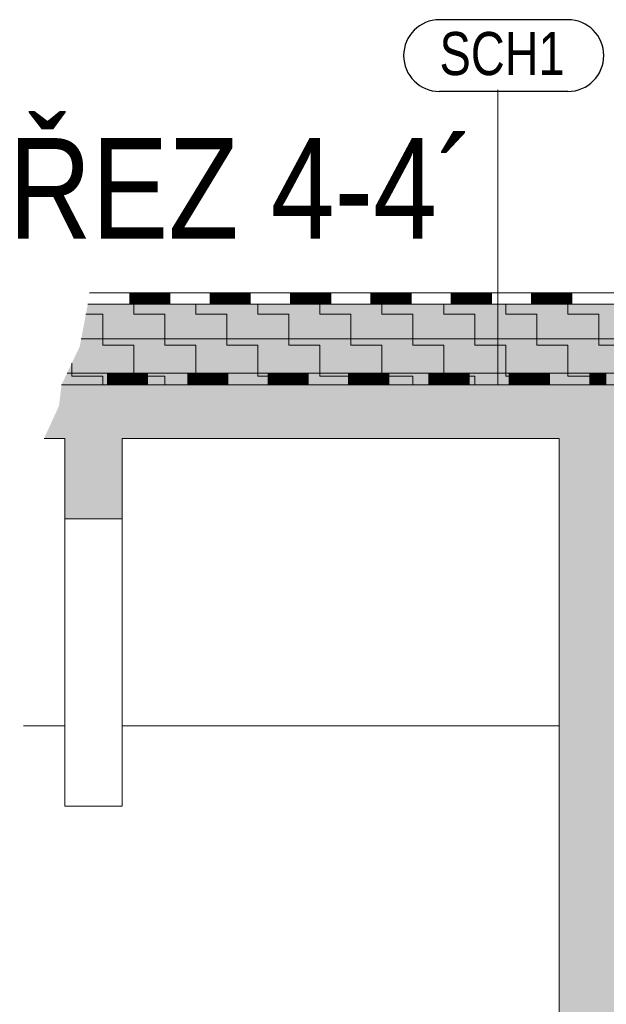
# Model space of a CAD drawing. Header units: millimetres. Extents: x 29003 to 60673, y -60985 to 17010.
# Tile 113 of 128: x 35026 to 37070, y 13581 to 17010. Entities that reach past the tile are written whole.
import ezdxf

# ---------------------------------------------------------------- set-up
doc = ezdxf.new("R2010")
doc.units = ezdxf.units.MM
for name, color, linetype, lineweight in [('XR$1$ŘEZY_1', 7, 'Continuous', 25), ('XR$2$ŘEZY - KOTY_ TEXTY_1', 7, 'Continuous', 25), ('XR$3$ŘEZY - FILING_1', 7, 'Continuous', 25)]:
    doc.layers.add(name, color=color, linetype=linetype, lineweight=lineweight)
doc.styles.add('ARIAL', font='ARIAL.TTF')
pattern_1 = [(0, (216, 216), (108, 108), [108, -108]), (90, (216, 216), (-108, 108), [108, -108])]

# ---------------------------------------------------------------- blocks, each defined once
blk = doc.blocks.new('VZOROVÁ ČÁRA_87')
at = {"layer": 'XR$1$ŘEZY_1', "color": 7, "linetype": 'Continuous', "lineweight": 13}
for p, q in [((35331.8, 15778.8), (35331.8, 15738.8)), ((35331.8, 15778.8), (35471.8, 15778.8)), ((35331.8, 15778.8), (35471.8, 15778.8)), ((35331.8, 15778.8), (35471.8, 15778.8)), ((35331.8, 15778.8), (35471.8, 15778.8)), ((35331.8, 15778.8), (35471.8, 15778.8)), ((35334.6, 15778.8), (35334.6, 15738.8)), ((35337.4, 15778.8), (35337.4, 15738.8)), ((35340.2, 15778.8), (35340.2, 15738.8)), ((35343, 15778.8), (35343, 15738.8)), ((35345.8, 15778.8), (35345.8, 15738.8)), ((35348.6, 15778.8), (35348.6, 15738.8)), ((35351.4, 15778.8), (35351.4, 15738.8)), ((35354.2, 15778.8), (35354.2, 15738.8)), ((35357, 15778.8), (35357, 15738.8)), ((35359.8, 15778.8), (35359.8, 15738.8)), ((35362.6, 15778.8), (35362.6, 15738.8)), ((35365.4, 15778.8), (35365.4, 15738.8)), ((35368.2, 15778.8), (35368.2, 15738.8)), ((35371, 15778.8), (35371, 15738.8)), ((35373.8, 15778.8), (35373.8, 15738.8)), ((35376.6, 15778.8), (35376.6, 15738.8)), ((35379.4, 15778.8), (35379.4, 15738.8)), ((35382.2, 15778.8), (35382.2, 15738.8)), ((35385, 15778.8), (35385, 15738.8)), ((35387.8, 15778.8), (35387.8, 15738.8)), ((35390.6, 15778.8), (35390.6, 15738.8)), ((35393.4, 15778.8), (35393.4, 15738.8)), ((35396.2, 15778.8), (35396.2, 15738.8)), ((35399, 15778.8), (35399, 15738.8)), ((35401.8, 15778.8), (35401.8, 15738.8)), ((35404.6, 15778.8), (35404.6, 15738.8)), ((35407.4, 15778.8), (35407.4, 15738.8)), ((35410.2, 15778.8), (35410.2, 15738.8)), ((35413, 15778.8), (35413, 15738.8)), ((35415.8, 15778.8), (35415.8, 15738.8)), ((35418.6, 15778.8), (35418.6, 15738.8)), ((35421.4, 15778.8), (35421.4, 15738.8)), ((35424.2, 15778.8), (35424.2, 15738.8)), ((35427, 15778.8), (35427, 15738.8)), ((35429.8, 15778.8), (35429.8, 15738.8)), ((35432.6, 15778.8), (35432.6, 15738.8)), ((35435.4, 15778.8), (35435.4, 15738.8)), ((35438.2, 15778.8), (35438.2, 15738.8)), ((35441, 15778.8), (35441, 15738.8)), ((35443.8, 15778.8), (35443.8, 15738.8)), ((35446.6, 15778.8), (35446.6, 15738.8)), ((35449.4, 15778.8), (35449.4, 15738.8)), ((35452.2, 15778.8), (35452.2, 15738.8)), ((35455, 15778.8), (35455, 15738.8)), ((35457.8, 15778.8), (35457.8, 15738.8)), ((35460.6, 15778.8), (35460.6, 15738.8)), ((35463.4, 15778.8), (35463.4, 15738.8)), ((35466.2, 15778.8), (35466.2, 15738.8)), ((35469, 15778.8), (35469, 15738.8)), ((35471.8, 15778.8), (35471.8, 15738.8)), ((35611.8, 15778.8), (35611.8, 15738.8)), ((35611.8, 15778.8), (35751.8, 15778.8)), ((35611.8, 15778.8), (35751.8, 15778.8)), ((35611.8, 15778.8), (35751.8, 15778.8)), ((35611.8, 15778.8), (35751.8, 15778.8)), ((35611.8, 15778.8), (35751.8, 15778.8)), ((35614.6, 15778.8), (35614.6, 15738.8)), ((35617.4, 15778.8), (35617.4, 15738.8)), ((35620.2, 15778.8), (35620.2, 15738.8)), ((35623, 15778.8), (35623, 15738.8)), ((35625.8, 15778.8), (35625.8, 15738.8)), ((35628.6, 15778.8), (35628.6, 15738.8)), ((35631.4, 15778.8), (35631.4, 15738.8)), ((35634.2, 15778.8), (35634.2, 15738.8)), ((35637, 15778.8), (35637, 15738.8)), ((35639.8, 15778.8), (35639.8, 15738.8)), ((35642.6, 15778.8), (35642.6, 15738.8)), ((35645.4, 15778.8), (35645.4, 15738.8)), ((35648.2, 15778.8), (35648.2, 15738.8)), ((35651, 15778.8), (35651, 15738.8)), ((35653.8, 15778.8), (35653.8, 15738.8)), ((35656.6, 15778.8), (35656.6, 15738.8)), ((35659.4, 15778.8), (35659.4, 15738.8)), ((35662.2, 15778.8), (35662.2, 15738.8)), ((35665, 15778.8), (35665, 15738.8)), ((35667.8, 15778.8), (35667.8, 15738.8)), ((35670.6, 15778.8), (35670.6, 15738.8)), ((35673.4, 15778.8), (35673.4, 15738.8)), ((35676.2, 15778.8), (35676.2, 15738.8)), ((35679, 15778.8), (35679, 15738.8)), ((35681.8, 15778.8), (35681.8, 15738.8)), ((35684.6, 15778.8), (35684.6, 15738.8)), ((35687.4, 15778.8), (35687.4, 15738.8)), ((35690.2, 15778.8), (35690.2, 15738.8)), ((35693, 15778.8), (35693, 15738.8)), ((35695.8, 15778.8), (35695.8, 15738.8)), ((35698.6, 15778.8), (35698.6, 15738.8)), ((35701.4, 15778.8), (35701.4, 15738.8)), ((35704.2, 15778.8), (35704.2, 15738.8)), ((35707, 15778.8), (35707, 15738.8)), ((35709.8, 15778.8), (35709.8, 15738.8)), ((35712.6, 15778.8), (35712.6, 15738.8)), ((35715.4, 15778.8), (35715.4, 15738.8)), ((35718.2, 15778.8), (35718.2, 15738.8)), ((35721, 15778.8), (35721, 15738.8)), ((35723.8, 15778.8), (35723.8, 15738.8)), ((35726.6, 15778.8), (35726.6, 15738.8)), ((35729.4, 15778.8), (35729.4, 15738.8)), ((35732.2, 15778.8), (35732.2, 15738.8)), ((35735, 15778.8), (35735, 15738.8)), ((35737.8, 15778.8), (35737.8, 15738.8)), ((35740.6, 15778.8), (35740.6, 15738.8)), ((35743.4, 15778.8), (35743.4, 15738.8)), ((35746.2, 15778.8), (35746.2, 15738.8)), ((35749, 15778.8), (35749, 15738.8)), ((35751.8, 15778.8), (35751.8, 15738.8)), ((35891.8, 15778.8), (35891.8, 15738.8)), ((35891.8, 15778.8), (36031.8, 15778.8)), ((35891.8, 15778.8), (36031.8, 15778.8)), ((35891.8, 15778.8), (36031.8, 15778.8)), ((35891.8, 15778.8), (36031.8, 15778.8)), ((35891.8, 15778.8), (36031.8, 15778.8)), ((35894.6, 15778.8), (35894.6, 15738.8)), ((35897.4, 15778.8), (35897.4, 15738.8)), ((35900.2, 15778.8), (35900.2, 15738.8)), ((35903, 15778.8), (35903, 15738.8)), ((35905.8, 15778.8), (35905.8, 15738.8)), ((35908.6, 15778.8), (35908.6, 15738.8)), ((35911.4, 15778.8), (35911.4, 15738.8)), ((35914.2, 15778.8), (35914.2, 15738.8)), ((35917, 15778.8), (35917, 15738.8)), ((35919.8, 15778.8), (35919.8, 15738.8)), ((35922.6, 15778.8), (35922.6, 15738.8)), ((35925.4, 15778.8), (35925.4, 15738.8)), ((35928.2, 15778.8), (35928.2, 15738.8)), ((35931, 15778.8), (35931, 15738.8)), ((35933.8, 15778.8), (35933.8, 15738.8)), ((35936.6, 15778.8), (35936.6, 15738.8)), ((35939.4, 15778.8), (35939.4, 15738.8)), ((35942.2, 15778.8), (35942.2, 15738.8)), ((35945, 15778.8), (35945, 15738.8)), ((35947.8, 15778.8), (35947.8, 15738.8)), ((35950.6, 15778.8), (35950.6, 15738.8)), ((35953.4, 15778.8), (35953.4, 15738.8)), ((35956.2, 15778.8), (35956.2, 15738.8)), ((35959, 15778.8), (35959, 15738.8)), ((35961.8, 15778.8), (35961.8, 15738.8)), ((35964.6, 15778.8), (35964.6, 15738.8)), ((35967.4, 15778.8), (35967.4, 15738.8)), ((35970.2, 15778.8), (35970.2, 15738.8)), ((35973, 15778.8), (35973, 15738.8)), ((35975.8, 15778.8), (35975.8, 15738.8)), ((35978.6, 15778.8), (35978.6, 15738.8)), ((35981.4, 15778.8), (35981.4, 15738.8)), ((35984.2, 15778.8), (35984.2, 15738.8)), ((35987, 15778.8), (35987, 15738.8)), ((35989.8, 15778.8), (35989.8, 15738.8)), ((35992.6, 15778.8), (35992.6, 15738.8)), ((35995.4, 15778.8), (35995.4, 15738.8)), ((35998.2, 15778.8), (35998.2, 15738.8)), ((36001, 15778.8), (36001, 15738.8)), ((36003.8, 15778.8), (36003.8, 15738.8)), ((36006.6, 15778.8), (36006.6, 15738.8)), ((36009.4, 15778.8), (36009.4, 15738.8)), ((36012.2, 15778.8), (36012.2, 15738.8)), ((36015, 15778.8), (36015, 15738.8)), ((36017.8, 15778.8), (36017.8, 15738.8)), ((36020.6, 15778.8), (36020.6, 15738.8)), ((36023.4, 15778.8), (36023.4, 15738.8)), ((36026.2, 15778.8), (36026.2, 15738.8)), ((36029, 15778.8), (36029, 15738.8)), ((36031.8, 15778.8), (36031.8, 15738.8)), ((36171.8, 15778.8), (36171.8, 15738.8)), ((36171.8, 15778.8), (36311.8, 15778.8)), ((36171.8, 15778.8), (36311.8, 15778.8)), ((36171.8, 15778.8), (36311.8, 15778.8)), ((36171.8, 15778.8), (36311.8, 15778.8)), ((36171.8, 15778.8), (36311.8, 15778.8)), ((36174.6, 15778.8), (36174.6, 15738.8)), ((36177.4, 15778.8), (36177.4, 15738.8)), ((36180.2, 15778.8), (36180.2, 15738.8)), ((36183, 15778.8), (36183, 15738.8)), ((36185.8, 15778.8), (36185.8, 15738.8)), ((36188.6, 15778.8), (36188.6, 15738.8)), ((36191.4, 15778.8), (36191.4, 15738.8)), ((36194.2, 15778.8), (36194.2, 15738.8)), ((36197, 15778.8), (36197, 15738.8)), ((36199.8, 15778.8), (36199.8, 15738.8)), ((36202.6, 15778.8), (36202.6, 15738.8)), ((36205.4, 15778.8), (36205.4, 15738.8)), ((36208.2, 15778.8), (36208.2, 15738.8)), ((36211, 15778.8), (36211, 15738.8)), ((36213.8, 15778.8), (36213.8, 15738.8)), ((36216.6, 15778.8), (36216.6, 15738.8)), ((36219.4, 15778.8), (36219.4, 15738.8)), ((36222.2, 15778.8), (36222.2, 15738.8)), ((36225, 15778.8), (36225, 15738.8)), ((36227.8, 15778.8), (36227.8, 15738.8)), ((36230.6, 15778.8), (36230.6, 15738.8)), ((36233.4, 15778.8), (36233.4, 15738.8)), ((36236.2, 15778.8), (36236.2, 15738.8)), ((36239, 15778.8), (36239, 15738.8)), ((36241.8, 15778.8), (36241.8, 15738.8)), ((36244.6, 15778.8), (36244.6, 15738.8)), ((36247.4, 15778.8), (36247.4, 15738.8)), ((36250.2, 15778.8), (36250.2, 15738.8)), ((36253, 15778.8), (36253, 15738.8)), ((36255.8, 15778.8), (36255.8, 15738.8)), ((36258.6, 15778.8), (36258.6, 15738.8)), ((36261.4, 15778.8), (36261.4, 15738.8)), ((36264.2, 15778.8), (36264.2, 15738.8)), ((36267, 15778.8), (36267, 15738.8)), ((36269.8, 15778.8), (36269.8, 15738.8)), ((36272.6, 15778.8), (36272.6, 15738.8)), ((36275.4, 15778.8), (36275.4, 15738.8)), ((36278.2, 15778.8), (36278.2, 15738.8)), ((36281, 15778.8), (36281, 15738.8)), ((36283.8, 15778.8), (36283.8, 15738.8)), ((36286.6, 15778.8), (36286.6, 15738.8)), ((36289.4, 15778.8), (36289.4, 15738.8)), ((36292.2, 15778.8), (36292.2, 15738.8)), ((36295, 15778.8), (36295, 15738.8)), ((36297.8, 15778.8), (36297.8, 15738.8)), ((36300.6, 15778.8), (36300.6, 15738.8)), ((36303.4, 15778.8), (36303.4, 15738.8)), ((36306.2, 15778.8), (36306.2, 15738.8)), ((36309, 15778.8), (36309, 15738.8)), ((36311.8, 15778.8), (36311.8, 15738.8)), ((36451.8, 15778.8), (36451.8, 15738.8)), ((36451.8, 15778.8), (36591.8, 15778.8)), ((36451.8, 15778.8), (36591.8, 15778.8)), ((36451.8, 15778.8), (36591.8, 15778.8)), ((36451.8, 15778.8), (36591.8, 15778.8)), ((36451.8, 15778.8), (36591.8, 15778.8)), ((36454.6, 15778.8), (36454.6, 15738.8)), ((36457.4, 15778.8), (36457.4, 15738.8)), ((36460.2, 15778.8), (36460.2, 15738.8)), ((36463, 15778.8), (36463, 15738.8)), ((36465.8, 15778.8), (36465.8, 15738.8)), ((36468.6, 15778.8), (36468.6, 15738.8)), ((36471.4, 15778.8), (36471.4, 15738.8)), ((36474.2, 15778.8), (36474.2, 15738.8)), ((36477, 15778.8), (36477, 15738.8)), ((36479.8, 15778.8), (36479.8, 15738.8)), ((36482.6, 15778.8), (36482.6, 15738.8)), ((36485.4, 15778.8), (36485.4, 15738.8)), ((36488.2, 15778.8), (36488.2, 15738.8)), ((36491, 15778.8), (36491, 15738.8)), ((36493.8, 15778.8), (36493.8, 15738.8)), ((36496.6, 15778.8), (36496.6, 15738.8)), ((36499.4, 15778.8), (36499.4, 15738.8)), ((36502.2, 15778.8), (36502.2, 15738.8)), ((36505, 15778.8), (36505, 15738.8)), ((36507.8, 15778.8), (36507.8, 15738.8)), ((36510.6, 15778.8), (36510.6, 15738.8)), ((36513.4, 15778.8), (36513.4, 15738.8)), ((36516.2, 15778.8), (36516.2, 15738.8)), ((36519, 15778.8), (36519, 15738.8)), ((36521.8, 15778.8), (36521.8, 15738.8)), ((36524.6, 15778.8), (36524.6, 15738.8)), ((36527.4, 15778.8), (36527.4, 15738.8)), ((36530.2, 15778.8), (36530.2, 15738.8)), ((36533, 15778.8), (36533, 15738.8)), ((36535.8, 15778.8), (36535.8, 15738.8)), ((36538.6, 15778.8), (36538.6, 15738.8)), ((36541.4, 15778.8), (36541.4, 15738.8)), ((36544.2, 15778.8), (36544.2, 15738.8)), ((36547, 15778.8), (36547, 15738.8)), ((36549.8, 15778.8), (36549.8, 15738.8)), ((36552.6, 15778.8), (36552.6, 15738.8)), ((36555.4, 15778.8), (36555.4, 15738.8)), ((36558.2, 15778.8), (36558.2, 15738.8)), ((36561, 15778.8), (36561, 15738.8)), ((36563.8, 15778.8), (36563.8, 15738.8)), ((36566.6, 15778.8), (36566.6, 15738.8)), ((36569.4, 15778.8), (36569.4, 15738.8)), ((36572.2, 15778.8), (36572.2, 15738.8)), ((36575, 15778.8), (36575, 15738.8)), ((36577.8, 15778.8), (36577.8, 15738.8)), ((36580.6, 15778.8), (36580.6, 15738.8)), ((36583.4, 15778.8), (36583.4, 15738.8)), ((36586.2, 15778.8), (36586.2, 15738.8)), ((36589, 15778.8), (36589, 15738.8)), ((36591.8, 15778.8), (36591.8, 15738.8)), ((36731.8, 15778.8), (36731.8, 15738.8)), ((36731.8, 15778.8), (36871.8, 15778.8)), ((36731.8, 15778.8), (36871.8, 15778.8)), ((36731.8, 15778.8), (36871.8, 15778.8)), ((36731.8, 15778.8), (36871.8, 15778.8)), ((36731.8, 15778.8), (36871.8, 15778.8)), ((36734.6, 15778.8), (36734.6, 15738.8)), ((36737.4, 15778.8), (36737.4, 15738.8)), ((36740.2, 15778.8), (36740.2, 15738.8)), ((36743, 15778.8), (36743, 15738.8)), ((36745.8, 15778.8), (36745.8, 15738.8)), ((36748.6, 15778.8), (36748.6, 15738.8)), ((36751.4, 15778.8), (36751.4, 15738.8)), ((36754.2, 15778.8), (36754.2, 15738.8)), ((36757, 15778.8), (36757, 15738.8)), ((36759.8, 15778.8), (36759.8, 15738.8)), ((36762.6, 15778.8), (36762.6, 15738.8)), ((36765.4, 15778.8), (36765.4, 15738.8)), ((36768.2, 15778.8), (36768.2, 15738.8)), ((36771, 15778.8), (36771, 15738.8)), ((36773.8, 15778.8), (36773.8, 15738.8)), ((36776.6, 15778.8), (36776.6, 15738.8)), ((36779.4, 15778.8), (36779.4, 15738.8)), ((36782.2, 15778.8), (36782.2, 15738.8)), ((36785, 15778.8), (36785, 15738.8)), ((36787.8, 15778.8), (36787.8, 15738.8)), ((36790.6, 15778.8), (36790.6, 15738.8)), ((36793.4, 15778.8), (36793.4, 15738.8)), ((36796.2, 15778.8), (36796.2, 15738.8)), ((36799, 15778.8), (36799, 15738.8)), ((36801.8, 15778.8), (36801.8, 15738.8)), ((36804.6, 15778.8), (36804.6, 15738.8)), ((36807.4, 15778.8), (36807.4, 15738.8)), ((36810.2, 15778.8), (36810.2, 15738.8)), ((36813, 15778.8), (36813, 15738.8)), ((36815.8, 15778.8), (36815.8, 15738.8)), ((36818.6, 15778.8), (36818.6, 15738.8)), ((36821.4, 15778.8), (36821.4, 15738.8)), ((36824.2, 15778.8), (36824.2, 15738.8)), ((36827, 15778.8), (36827, 15738.8)), ((36829.8, 15778.8), (36829.8, 15738.8)), ((36832.6, 15778.8), (36832.6, 15738.8)), ((36835.4, 15778.8), (36835.4, 15738.8)), ((36838.2, 15778.8), (36838.2, 15738.8)), ((36841, 15778.8), (36841, 15738.8)), ((36843.8, 15778.8), (36843.8, 15738.8)), ((36846.6, 15778.8), (36846.6, 15738.8)), ((36849.4, 15778.8), (36849.4, 15738.8)), ((36852.2, 15778.8), (36852.2, 15738.8)), ((36855, 15778.8), (36855, 15738.8)), ((36857.8, 15778.8), (36857.8, 15738.8)), ((36860.6, 15778.8), (36860.6, 15738.8)), ((36863.4, 15778.8), (36863.4, 15738.8)), ((36866.2, 15778.8), (36866.2, 15738.8)), ((36869, 15778.8), (36869, 15738.8)), ((36871.8, 15778.8), (36871.8, 15738.8)), ((37011.8, 15778.8), (37011.8, 15738.8)), ((37011.8, 15778.8), (37151.8, 15778.8)), ((37011.8, 15778.8), (37151.8, 15778.8)), ((37011.8, 15778.8), (37151.8, 15778.8)), ((37011.8, 15778.8), (37151.8, 15778.8)), ((37011.8, 15778.8), (37151.8, 15778.8)), ((37014.6, 15778.8), (37014.6, 15738.8)), ((37017.4, 15778.8), (37017.4, 15738.8)), ((37020.2, 15778.8), (37020.2, 15738.8)), ((37023, 15778.8), (37023, 15738.8)), ((37025.8, 15778.8), (37025.8, 15738.8)), ((37028.6, 15778.8), (37028.6, 15738.8)), ((37031.4, 15778.8), (37031.4, 15738.8)), ((37034.2, 15778.8), (37034.2, 15738.8)), ((37037, 15778.8), (37037, 15738.8)), ((37039.8, 15778.8), (37039.8, 15738.8)), ((37042.6, 15778.8), (37042.6, 15738.8)), ((37045.4, 15778.8), (37045.4, 15738.8)), ((37048.2, 15778.8), (37048.2, 15738.8)), ((37051, 15778.8), (37051, 15738.8)), ((37053.8, 15778.8), (37053.8, 15738.8)), ((37056.6, 15778.8), (37056.6, 15738.8)), ((37059.4, 15778.8), (37059.4, 15738.8)), ((37062.2, 15778.8), (37062.2, 15738.8)), ((37065, 15778.8), (37065, 15738.8)), ((37067.8, 15778.8), (37067.8, 15738.8)), ((35191.8, 15738.8), (35331.8, 15738.8)), ((35331.8, 15738.8), (35471.8, 15738.8)), ((35471.8, 15738.8), (35611.8, 15738.8)), ((35611.8, 15738.8), (35751.8, 15738.8)), ((35751.8, 15738.8), (35891.8, 15738.8)), ((35891.8, 15738.8), (36031.8, 15738.8)), ((36031.8, 15738.8), (36171.8, 15738.8)), ((36171.8, 15738.8), (36311.8, 15738.8)), ((36311.8, 15738.8), (36451.8, 15738.8)), ((36451.8, 15738.8), (36591.8, 15738.8)), ((36591.8, 15738.8), (36731.8, 15738.8)), ((36731.8, 15738.8), (36871.8, 15738.8)), ((36871.8, 15738.8), (37011.8, 15738.8)), ((37011.8, 15738.8), (37151.8, 15738.8))]:
    blk.add_line(p, q, dxfattribs=at)
for points in [[(35191.8, 15778.8), (35331.8, 15778.8), (35471.8, 15778.8)], [(35191.8, 15778.8), (35331.8, 15778.8), (35471.8, 15778.8)], [(35471.8, 15778.8), (35611.8, 15778.8), (35751.8, 15778.8)], [(35471.8, 15778.8), (35611.8, 15778.8), (35751.8, 15778.8)], [(35751.8, 15778.8), (35891.8, 15778.8), (36031.8, 15778.8)], [(35751.8, 15778.8), (35891.8, 15778.8), (36031.8, 15778.8)], [(36031.8, 15778.8), (36171.8, 15778.8), (36311.8, 15778.8)], [(36031.8, 15778.8), (36171.8, 15778.8), (36311.8, 15778.8)], [(36311.8, 15778.8), (36451.8, 15778.8), (36591.8, 15778.8)], [(36311.8, 15778.8), (36451.8, 15778.8), (36591.8, 15778.8)], [(36591.8, 15778.8), (36731.8, 15778.8), (36871.8, 15778.8)], [(36591.8, 15778.8), (36731.8, 15778.8), (36871.8, 15778.8)], [(36871.8, 15778.8), (37011.8, 15778.8), (37151.8, 15778.8)], [(36871.8, 15778.8), (37011.8, 15778.8), (37151.8, 15778.8)]]:
    blk.add_lwpolyline(points, dxfattribs=at)
blk = doc.blocks.new('VZOROVÁ ČÁRA_88')
at = {"layer": 'XR$1$ŘEZY_1', "color": 7, "linetype": 'Continuous', "lineweight": 13}
for p, q in [((35409.6, 16058.8), (35409.6, 16018.8)), ((35409.6, 16058.8), (35549.6, 16058.8)), ((35409.6, 16058.8), (35549.6, 16058.8)), ((35409.6, 16058.8), (35549.6, 16058.8)), ((35409.6, 16058.8), (35549.6, 16058.8)), ((35409.6, 16058.8), (35549.6, 16058.8)), ((35412.4, 16058.8), (35412.4, 16018.8)), ((35415.2, 16058.8), (35415.2, 16018.8)), ((35418, 16058.8), (35418, 16018.8)), ((35420.8, 16058.8), (35420.8, 16018.8)), ((35423.6, 16058.8), (35423.6, 16018.8)), ((35426.4, 16058.8), (35426.4, 16018.8)), ((35429.2, 16058.8), (35429.2, 16018.8)), ((35432, 16058.8), (35432, 16018.8)), ((35434.8, 16058.8), (35434.8, 16018.8)), ((35437.6, 16058.8), (35437.6, 16018.8)), ((35440.4, 16058.8), (35440.4, 16018.8)), ((35443.2, 16058.8), (35443.2, 16018.8)), ((35446, 16058.8), (35446, 16018.8)), ((35448.8, 16058.8), (35448.8, 16018.8)), ((35451.6, 16058.8), (35451.6, 16018.8)), ((35454.4, 16058.8), (35454.4, 16018.8)), ((35457.2, 16058.8), (35457.2, 16018.8)), ((35460, 16058.8), (35460, 16018.8)), ((35462.8, 16058.8), (35462.8, 16018.8)), ((35465.6, 16058.8), (35465.6, 16018.8)), ((35468.4, 16058.8), (35468.4, 16018.8)), ((35471.2, 16058.8), (35471.2, 16018.8)), ((35474, 16058.8), (35474, 16018.8)), ((35476.8, 16058.8), (35476.8, 16018.8)), ((35479.6, 16058.8), (35479.6, 16018.8)), ((35482.4, 16058.8), (35482.4, 16018.8)), ((35485.2, 16058.8), (35485.2, 16018.8)), ((35488, 16058.8), (35488, 16018.8)), ((35490.8, 16058.8), (35490.8, 16018.8)), ((35493.6, 16058.8), (35493.6, 16018.8)), ((35496.4, 16058.8), (35496.4, 16018.8)), ((35499.2, 16058.8), (35499.2, 16018.8)), ((35502, 16058.8), (35502, 16018.8)), ((35504.8, 16058.8), (35504.8, 16018.8)), ((35507.6, 16058.8), (35507.6, 16018.8)), ((35510.4, 16058.8), (35510.4, 16018.8)), ((35513.2, 16058.8), (35513.2, 16018.8)), ((35516, 16058.8), (35516, 16018.8)), ((35518.8, 16058.8), (35518.8, 16018.8)), ((35521.6, 16058.8), (35521.6, 16018.8)), ((35524.4, 16058.8), (35524.4, 16018.8)), ((35527.2, 16058.8), (35527.2, 16018.8)), ((35530, 16058.8), (35530, 16018.8)), ((35532.8, 16058.8), (35532.8, 16018.8)), ((35535.6, 16058.8), (35535.6, 16018.8)), ((35538.4, 16058.8), (35538.4, 16018.8)), ((35541.2, 16058.8), (35541.2, 16018.8)), ((35544, 16058.8), (35544, 16018.8)), ((35546.8, 16058.8), (35546.8, 16018.8)), ((35549.6, 16058.8), (35549.6, 16018.8)), ((35689.6, 16058.8), (35689.6, 16018.8)), ((35689.6, 16058.8), (35829.6, 16058.8)), ((35689.6, 16058.8), (35829.6, 16058.8)), ((35689.6, 16058.8), (35829.6, 16058.8)), ((35689.6, 16058.8), (35829.6, 16058.8)), ((35689.6, 16058.8), (35829.6, 16058.8)), ((35692.4, 16058.8), (35692.4, 16018.8)), ((35695.2, 16058.8), (35695.2, 16018.8)), ((35698, 16058.8), (35698, 16018.8)), ((35700.8, 16058.8), (35700.8, 16018.8)), ((35703.6, 16058.8), (35703.6, 16018.8)), ((35706.4, 16058.8), (35706.4, 16018.8)), ((35709.2, 16058.8), (35709.2, 16018.8)), ((35712, 16058.8), (35712, 16018.8)), ((35714.8, 16058.8), (35714.8, 16018.8)), ((35717.6, 16058.8), (35717.6, 16018.8)), ((35720.4, 16058.8), (35720.4, 16018.8)), ((35723.2, 16058.8), (35723.2, 16018.8)), ((35726, 16058.8), (35726, 16018.8)), ((35728.8, 16058.8), (35728.8, 16018.8)), ((35731.6, 16058.8), (35731.6, 16018.8)), ((35734.4, 16058.8), (35734.4, 16018.8)), ((35737.2, 16058.8), (35737.2, 16018.8)), ((35740, 16058.8), (35740, 16018.8)), ((35742.8, 16058.8), (35742.8, 16018.8)), ((35745.6, 16058.8), (35745.6, 16018.8)), ((35748.4, 16058.8), (35748.4, 16018.8)), ((35751.2, 16058.8), (35751.2, 16018.8)), ((35754, 16058.8), (35754, 16018.8)), ((35756.8, 16058.8), (35756.8, 16018.8)), ((35759.6, 16058.8), (35759.6, 16018.8)), ((35762.4, 16058.8), (35762.4, 16018.8)), ((35765.2, 16058.8), (35765.2, 16018.8)), ((35768, 16058.8), (35768, 16018.8)), ((35770.8, 16058.8), (35770.8, 16018.8)), ((35773.6, 16058.8), (35773.6, 16018.8)), ((35776.4, 16058.8), (35776.4, 16018.8)), ((35779.2, 16058.8), (35779.2, 16018.8)), ((35782, 16058.8), (35782, 16018.8)), ((35784.8, 16058.8), (35784.8, 16018.8)), ((35787.6, 16058.8), (35787.6, 16018.8)), ((35790.4, 16058.8), (35790.4, 16018.8)), ((35793.2, 16058.8), (35793.2, 16018.8)), ((35796, 16058.8), (35796, 16018.8)), ((35798.8, 16058.8), (35798.8, 16018.8)), ((35801.6, 16058.8), (35801.6, 16018.8)), ((35804.4, 16058.8), (35804.4, 16018.8)), ((35807.2, 16058.8), (35807.2, 16018.8)), ((35810, 16058.8), (35810, 16018.8)), ((35812.8, 16058.8), (35812.8, 16018.8)), ((35815.6, 16058.8), (35815.6, 16018.8)), ((35818.4, 16058.8), (35818.4, 16018.8)), ((35821.2, 16058.8), (35821.2, 16018.8)), ((35824, 16058.8), (35824, 16018.8)), ((35826.8, 16058.8), (35826.8, 16018.8)), ((35829.6, 16058.8), (35829.6, 16018.8)), ((35969.6, 16058.8), (35969.6, 16018.8)), ((35969.6, 16058.8), (36109.6, 16058.8)), ((35969.6, 16058.8), (36109.6, 16058.8)), ((35969.6, 16058.8), (36109.6, 16058.8)), ((35969.6, 16058.8), (36109.6, 16058.8)), ((35969.6, 16058.8), (36109.6, 16058.8)), ((35972.4, 16058.8), (35972.4, 16018.8)), ((35975.2, 16058.8), (35975.2, 16018.8)), ((35978, 16058.8), (35978, 16018.8)), ((35980.8, 16058.8), (35980.8, 16018.8)), ((35983.6, 16058.8), (35983.6, 16018.8)), ((35986.4, 16058.8), (35986.4, 16018.8)), ((35989.2, 16058.8), (35989.2, 16018.8)), ((35992, 16058.8), (35992, 16018.8)), ((35994.8, 16058.8), (35994.8, 16018.8)), ((35997.6, 16058.8), (35997.6, 16018.8)), ((36000.4, 16058.8), (36000.4, 16018.8)), ((36003.2, 16058.8), (36003.2, 16018.8)), ((36006, 16058.8), (36006, 16018.8)), ((36008.8, 16058.8), (36008.8, 16018.8)), ((36011.6, 16058.8), (36011.6, 16018.8)), ((36014.4, 16058.8), (36014.4, 16018.8)), ((36017.2, 16058.8), (36017.2, 16018.8)), ((36020, 16058.8), (36020, 16018.8)), ((36022.8, 16058.8), (36022.8, 16018.8)), ((36025.6, 16058.8), (36025.6, 16018.8)), ((36028.4, 16058.8), (36028.4, 16018.8)), ((36031.2, 16058.8), (36031.2, 16018.8)), ((36034, 16058.8), (36034, 16018.8)), ((36036.8, 16058.8), (36036.8, 16018.8)), ((36039.6, 16058.8), (36039.6, 16018.8)), ((36042.4, 16058.8), (36042.4, 16018.8)), ((36045.2, 16058.8), (36045.2, 16018.8)), ((36048, 16058.8), (36048, 16018.8)), ((36050.8, 16058.8), (36050.8, 16018.8)), ((36053.6, 16058.8), (36053.6, 16018.8)), ((36056.4, 16058.8), (36056.4, 16018.8)), ((36059.2, 16058.8), (36059.2, 16018.8)), ((36062, 16058.8), (36062, 16018.8)), ((36064.8, 16058.8), (36064.8, 16018.8)), ((36067.6, 16058.8), (36067.6, 16018.8)), ((36070.4, 16058.8), (36070.4, 16018.8)), ((36073.2, 16058.8), (36073.2, 16018.8)), ((36076, 16058.8), (36076, 16018.8)), ((36078.8, 16058.8), (36078.8, 16018.8)), ((36081.6, 16058.8), (36081.6, 16018.8)), ((36084.4, 16058.8), (36084.4, 16018.8)), ((36087.2, 16058.8), (36087.2, 16018.8)), ((36090, 16058.8), (36090, 16018.8)), ((36092.8, 16058.8), (36092.8, 16018.8)), ((36095.6, 16058.8), (36095.6, 16018.8)), ((36098.4, 16058.8), (36098.4, 16018.8)), ((36101.2, 16058.8), (36101.2, 16018.8)), ((36104, 16058.8), (36104, 16018.8)), ((36106.8, 16058.8), (36106.8, 16018.8)), ((36109.6, 16058.8), (36109.6, 16018.8)), ((36249.6, 16058.8), (36249.6, 16018.8)), ((36249.6, 16058.8), (36389.6, 16058.8)), ((36249.6, 16058.8), (36389.6, 16058.8)), ((36249.6, 16058.8), (36389.6, 16058.8)), ((36249.6, 16058.8), (36389.6, 16058.8)), ((36249.6, 16058.8), (36389.6, 16058.8)), ((36252.4, 16058.8), (36252.4, 16018.8)), ((36255.2, 16058.8), (36255.2, 16018.8)), ((36258, 16058.8), (36258, 16018.8)), ((36260.8, 16058.8), (36260.8, 16018.8)), ((36263.6, 16058.8), (36263.6, 16018.8)), ((36266.4, 16058.8), (36266.4, 16018.8)), ((36269.2, 16058.8), (36269.2, 16018.8)), ((36272, 16058.8), (36272, 16018.8)), ((36274.8, 16058.8), (36274.8, 16018.8)), ((36277.6, 16058.8), (36277.6, 16018.8)), ((36280.4, 16058.8), (36280.4, 16018.8)), ((36283.2, 16058.8), (36283.2, 16018.8)), ((36286, 16058.8), (36286, 16018.8)), ((36288.8, 16058.8), (36288.8, 16018.8)), ((36291.6, 16058.8), (36291.6, 16018.8)), ((36294.4, 16058.8), (36294.4, 16018.8)), ((36297.2, 16058.8), (36297.2, 16018.8)), ((36300, 16058.8), (36300, 16018.8)), ((36302.8, 16058.8), (36302.8, 16018.8)), ((36305.6, 16058.8), (36305.6, 16018.8)), ((36308.4, 16058.8), (36308.4, 16018.8)), ((36311.2, 16058.8), (36311.2, 16018.8)), ((36314, 16058.8), (36314, 16018.8)), ((36316.8, 16058.8), (36316.8, 16018.8)), ((36319.6, 16058.8), (36319.6, 16018.8)), ((36322.4, 16058.8), (36322.4, 16018.8)), ((36325.2, 16058.8), (36325.2, 16018.8)), ((36328, 16058.8), (36328, 16018.8)), ((36330.8, 16058.8), (36330.8, 16018.8)), ((36333.6, 16058.8), (36333.6, 16018.8)), ((36336.4, 16058.8), (36336.4, 16018.8)), ((36339.2, 16058.8), (36339.2, 16018.8)), ((36342, 16058.8), (36342, 16018.8)), ((36344.8, 16058.8), (36344.8, 16018.8)), ((36347.6, 16058.8), (36347.6, 16018.8)), ((36350.4, 16058.8), (36350.4, 16018.8)), ((36353.2, 16058.8), (36353.2, 16018.8)), ((36356, 16058.8), (36356, 16018.8)), ((36358.8, 16058.8), (36358.8, 16018.8)), ((36361.6, 16058.8), (36361.6, 16018.8)), ((36364.4, 16058.8), (36364.4, 16018.8)), ((36367.2, 16058.8), (36367.2, 16018.8)), ((36370, 16058.8), (36370, 16018.8)), ((36372.8, 16058.8), (36372.8, 16018.8)), ((36375.6, 16058.8), (36375.6, 16018.8)), ((36378.4, 16058.8), (36378.4, 16018.8)), ((36381.2, 16058.8), (36381.2, 16018.8)), ((36384, 16058.8), (36384, 16018.8)), ((36386.8, 16058.8), (36386.8, 16018.8)), ((36389.6, 16058.8), (36389.6, 16018.8)), ((36529.6, 16058.8), (36529.6, 16018.8)), ((36529.6, 16058.8), (36669.6, 16058.8)), ((36529.6, 16058.8), (36669.6, 16058.8)), ((36529.6, 16058.8), (36669.6, 16058.8)), ((36529.6, 16058.8), (36669.6, 16058.8)), ((36529.6, 16058.8), (36669.6, 16058.8)), ((36532.4, 16058.8), (36532.4, 16018.8)), ((36535.2, 16058.8), (36535.2, 16018.8)), ((36538, 16058.8), (36538, 16018.8)), ((36540.8, 16058.8), (36540.8, 16018.8)), ((36543.6, 16058.8), (36543.6, 16018.8)), ((36546.4, 16058.8), (36546.4, 16018.8)), ((36549.2, 16058.8), (36549.2, 16018.8)), ((36552, 16058.8), (36552, 16018.8)), ((36554.8, 16058.8), (36554.8, 16018.8)), ((36557.6, 16058.8), (36557.6, 16018.8)), ((36560.4, 16058.8), (36560.4, 16018.8)), ((36563.2, 16058.8), (36563.2, 16018.8)), ((36566, 16058.8), (36566, 16018.8)), ((36568.8, 16058.8), (36568.8, 16018.8)), ((36571.6, 16058.8), (36571.6, 16018.8)), ((36574.4, 16058.8), (36574.4, 16018.8)), ((36577.2, 16058.8), (36577.2, 16018.8)), ((36580, 16058.8), (36580, 16018.8)), ((36582.8, 16058.8), (36582.8, 16018.8)), ((36585.6, 16058.8), (36585.6, 16018.8)), ((36588.4, 16058.8), (36588.4, 16018.8)), ((36591.2, 16058.8), (36591.2, 16018.8)), ((36594, 16058.8), (36594, 16018.8)), ((36596.8, 16058.8), (36596.8, 16018.8)), ((36599.6, 16058.8), (36599.6, 16018.8)), ((36602.4, 16058.8), (36602.4, 16018.8)), ((36605.2, 16058.8), (36605.2, 16018.8)), ((36608, 16058.8), (36608, 16018.8)), ((36610.8, 16058.8), (36610.8, 16018.8)), ((36613.6, 16058.8), (36613.6, 16018.8)), ((36616.4, 16058.8), (36616.4, 16018.8)), ((36619.2, 16058.8), (36619.2, 16018.8)), ((36622, 16058.8), (36622, 16018.8)), ((36624.8, 16058.8), (36624.8, 16018.8)), ((36627.6, 16058.8), (36627.6, 16018.8)), ((36630.4, 16058.8), (36630.4, 16018.8)), ((36633.2, 16058.8), (36633.2, 16018.8)), ((36636, 16058.8), (36636, 16018.8)), ((36638.8, 16058.8), (36638.8, 16018.8)), ((36641.6, 16058.8), (36641.6, 16018.8)), ((36644.4, 16058.8), (36644.4, 16018.8)), ((36647.2, 16058.8), (36647.2, 16018.8)), ((36650, 16058.8), (36650, 16018.8)), ((36652.8, 16058.8), (36652.8, 16018.8)), ((36655.6, 16058.8), (36655.6, 16018.8)), ((36658.4, 16058.8), (36658.4, 16018.8)), ((36661.2, 16058.8), (36661.2, 16018.8)), ((36664, 16058.8), (36664, 16018.8)), ((36666.8, 16058.8), (36666.8, 16018.8)), ((36669.6, 16058.8), (36669.6, 16018.8)), ((36809.6, 16058.8), (36809.6, 16018.8)), ((36809.6, 16058.8), (36949.6, 16058.8)), ((36809.6, 16058.8), (36949.6, 16058.8)), ((36809.6, 16058.8), (36949.6, 16058.8)), ((36809.6, 16058.8), (36949.6, 16058.8)), ((36809.6, 16058.8), (36949.6, 16058.8)), ((36812.4, 16058.8), (36812.4, 16018.8)), ((36815.2, 16058.8), (36815.2, 16018.8)), ((36818, 16058.8), (36818, 16018.8)), ((36820.8, 16058.8), (36820.8, 16018.8)), ((36823.6, 16058.8), (36823.6, 16018.8)), ((36826.4, 16058.8), (36826.4, 16018.8)), ((36829.2, 16058.8), (36829.2, 16018.8)), ((36832, 16058.8), (36832, 16018.8)), ((36834.8, 16058.8), (36834.8, 16018.8)), ((36837.6, 16058.8), (36837.6, 16018.8)), ((36840.4, 16058.8), (36840.4, 16018.8)), ((36843.2, 16058.8), (36843.2, 16018.8)), ((36846, 16058.8), (36846, 16018.8)), ((36848.8, 16058.8), (36848.8, 16018.8)), ((36851.6, 16058.8), (36851.6, 16018.8)), ((36854.4, 16058.8), (36854.4, 16018.8)), ((36857.2, 16058.8), (36857.2, 16018.8)), ((36860, 16058.8), (36860, 16018.8)), ((36862.8, 16058.8), (36862.8, 16018.8)), ((36865.6, 16058.8), (36865.6, 16018.8)), ((36868.4, 16058.8), (36868.4, 16018.8)), ((36871.2, 16058.8), (36871.2, 16018.8)), ((36874, 16058.8), (36874, 16018.8)), ((36876.8, 16058.8), (36876.8, 16018.8)), ((36879.6, 16058.8), (36879.6, 16018.8)), ((36882.4, 16058.8), (36882.4, 16018.8)), ((36885.2, 16058.8), (36885.2, 16018.8)), ((36888, 16058.8), (36888, 16018.8)), ((36890.8, 16058.8), (36890.8, 16018.8)), ((36893.6, 16058.8), (36893.6, 16018.8)), ((36896.4, 16058.8), (36896.4, 16018.8)), ((36899.2, 16058.8), (36899.2, 16018.8)), ((36902, 16058.8), (36902, 16018.8)), ((36904.8, 16058.8), (36904.8, 16018.8)), ((36907.6, 16058.8), (36907.6, 16018.8)), ((36910.4, 16058.8), (36910.4, 16018.8)), ((36913.2, 16058.8), (36913.2, 16018.8)), ((36916, 16058.8), (36916, 16018.8)), ((36918.8, 16058.8), (36918.8, 16018.8)), ((36921.6, 16058.8), (36921.6, 16018.8)), ((36924.4, 16058.8), (36924.4, 16018.8)), ((36927.2, 16058.8), (36927.2, 16018.8)), ((36930, 16058.8), (36930, 16018.8)), ((36932.8, 16058.8), (36932.8, 16018.8)), ((36935.6, 16058.8), (36935.6, 16018.8)), ((36938.4, 16058.8), (36938.4, 16018.8)), ((36941.2, 16058.8), (36941.2, 16018.8)), ((36944, 16058.8), (36944, 16018.8)), ((36946.8, 16058.8), (36946.8, 16018.8)), ((36949.6, 16058.8), (36949.6, 16018.8)), ((35269.6, 16018.8), (35409.6, 16018.8)), ((35409.6, 16018.8), (35549.6, 16018.8)), ((35549.6, 16018.8), (35689.6, 16018.8)), ((35689.6, 16018.8), (35829.6, 16018.8)), ((35829.6, 16018.8), (35969.6, 16018.8)), ((35969.6, 16018.8), (36109.6, 16018.8)), ((36109.6, 16018.8), (36249.6, 16018.8)), ((36249.6, 16018.8), (36389.6, 16018.8)), ((36389.6, 16018.8), (36529.6, 16018.8)), ((36529.6, 16018.8), (36669.6, 16018.8)), ((36669.6, 16018.8), (36809.6, 16018.8)), ((36809.6, 16018.8), (36949.6, 16018.8)), ((36949.6, 16018.8), (37089.6, 16018.8))]:
    blk.add_line(p, q, dxfattribs=at)
for points in [[(35269.6, 16058.8), (35409.6, 16058.8), (35549.6, 16058.8)], [(35269.6, 16058.8), (35409.6, 16058.8), (35549.6, 16058.8)], [(35549.6, 16058.8), (35689.6, 16058.8), (35829.6, 16058.8)], [(35549.6, 16058.8), (35689.6, 16058.8), (35829.6, 16058.8)], [(35829.6, 16058.8), (35969.6, 16058.8), (36109.6, 16058.8)], [(35829.6, 16058.8), (35969.6, 16058.8), (36109.6, 16058.8)], [(36109.6, 16058.8), (36249.6, 16058.8), (36389.6, 16058.8)], [(36109.6, 16058.8), (36249.6, 16058.8), (36389.6, 16058.8)], [(36389.6, 16058.8), (36529.6, 16058.8), (36669.6, 16058.8)], [(36389.6, 16058.8), (36529.6, 16058.8), (36669.6, 16058.8)], [(36669.6, 16058.8), (36809.6, 16058.8), (36949.6, 16058.8)], [(36669.6, 16058.8), (36809.6, 16058.8), (36949.6, 16058.8)], [(36949.6, 16058.8), (37089.6, 16058.8), (37229.6, 16058.8)], [(36949.6, 16058.8), (37089.6, 16058.8), (37229.6, 16058.8)]]:
    blk.add_lwpolyline(points, dxfattribs=at)

msp = doc.modelspace()

# ---------------------------------------------------------------- hatches: boundary and pattern name
at = {"layer": 'XR$3$ŘEZY - FILING_1', "linetype": 'Continuous', "lineweight": 13}
for points in [[(37153.4, 15898.8), (37153.4, 16018.8), (35263.7, 16018.8), (35240.9, 15898.8)], [(35235.9, 15872.3), (35172.3, 15738.8), (37755.9, 15738.8), (37755.9, 15898.8), (35240.9, 15898.8)]]:
    msp.add_hatch(color=11, dxfattribs=at).paths.add_polyline_path(points, flags=0)
h = msp.add_hatch(dxfattribs=at)
h.set_pattern_fill('VZOR', scale=108, style=0, pattern_type=2)
h.set_pattern_definition(pattern_1)
h.paths.add_polyline_path([(37153.4, 15898.8), (37153.4, 16018.8), (35263.7, 16018.8), (35240.9, 15898.8)], flags=0)
h = msp.add_hatch(dxfattribs=at)
h.set_pattern_fill('VZOR', scale=108, style=0, pattern_type=2)
h.set_pattern_definition(pattern_1)
h.paths.add_polyline_path([(35235.9, 15872.3), (35172.3, 15738.8), (37755.9, 15738.8), (37755.9, 15898.8), (35240.9, 15898.8)], flags=0)
msp.add_hatch(color=254, dxfattribs=at).paths.add_polyline_path([(43335.9, 11156.2), (42885.9, 11156.2), (42885.9, 10751.2), (37355.9, 10751.2), (37355.9, 13501.2), (42885.9, 13501.2), (42885.9, 13241.2), (43185.9, 13241.2), (43185.9, 13542.3), (43640, 13537), (43640, 13722), (37355.9, 13831.7), (37355.9, 15551.2), (37655.9, 15551.2), (37655.9, 15738.8), (35172.3, 15738.8), (35163.5, 15665.6), (35111.4, 15551.2), (35183.4, 15551.2), (35183.4, 15271.2), (35383.4, 15271.2), (35383.4, 15551.2), (36905.9, 15551.2), (36905.9, 10751.2), (36221.2, 10751.2), (36236.5, 10723.7), (36259.9, 10696.5), (36279.3, 10661.4), (36294.9, 10622.5), (36310.5, 10579.6), (36337.8, 10548.5), (36368.9, 10517.3), (36396.2, 10486.2), (36411.7, 10443.3), (36412.8, 10401.2), (42731, 10401.2), (42731, 9182.6), (43335.9, 9182.6), (43335.9, 9735.7), (43305.9, 9735.7), (43305.9, 10334.2), (43335.9, 10334.2)])

# ---------------------------------------------------------------- linework, layer by layer
at = {"layer": 'XR$1$ŘEZY_1', "color": 7, "linetype": 'Continuous', "lineweight": 13}
for p, q in [((35263.7, 16018.8), (37153.4, 16018.8)), ((35240.9, 15898.8), (37755.9, 15898.8)), ((35172.3, 15738.8), (37655.9, 15738.8)), ((35183.4, 15551.2), (35111.4, 15551.2)), ((35183.4, 15271.2), (35183.4, 15551.2)), ((36905.9, 15551.2), (35383.4, 15551.2)), ((35383.4, 15551.2), (35383.4, 15271.2)), ((36905.9, 15551.2), (36905.9, 10751.2)), ((35383.4, 15271.2), (35183.4, 15271.2)), ((35183.4, 14271.2), (35183.4, 15271.2)), ((35383.4, 15271.2), (35383.4, 14271.2)), ((35039.4, 14551.2), (35183.4, 14551.2)), ((35383.4, 14551.2), (36905.9, 14551.2)), ((35383.4, 14271.2), (35183.4, 14271.2))]:
    msp.add_line(p, q, dxfattribs=at)
at = {"layer": 'XR$2$ŘEZY - KOTY_ TEXTY_1', "color": 3, "linetype": 'Continuous', "lineweight": 25}
for p, q in [((36935.9, 17009.8), (36488.7, 17009.8)), ((36935.9, 16759.8), (36488.7, 16759.8))]:
    msp.add_line(p, q, dxfattribs=at)
at = {"layer": 'XR$2$ŘEZY - KOTY_ TEXTY_1', "color": 3, "linetype": 'Continuous', "lineweight": 13}
msp.add_line((36691.4, 16765.8), (36691.4, 15738.8), dxfattribs=at)
at = {"layer": 'XR$2$ŘEZY - KOTY_ TEXTY_1', "color": 3, "linetype": 'Continuous', "lineweight": 25}
for centre, start, end in [((36488.7, 16884.8), 90, 270), ((36935.9, 16884.8), 270, 90)]:
    msp.add_arc(centre, 125, start, end, dxfattribs=at)

# ---------------------------------------------------------------- block references
at = {"layer": 'XR$1$ŘEZY_1', "color": 7, "linetype": 'Continuous', "lineweight": 13}
for name in ['VZOROVÁ ČÁRA_88', 'VZOROVÁ ČÁRA_87']:
    msp.add_blockref(name, (0, 0), dxfattribs=at)

# ---------------------------------------------------------------- texts
at = {"layer": 'XR$1$ŘEZY_1', "color": 7, "linetype": 'Continuous', "lineweight": 70, "insert": (34987.3, 16247.5), "char_height": 350, "width": 1774.067, "attachment_point": 7, "style": 'ARIAL'}
msp.add_mtext('\\W0.82;ŘEZ 4-4´', dxfattribs=at)
at = {"layer": 'XR$2$ŘEZY - KOTY_ TEXTY_1', "color": 3, "linetype": 'Continuous', "lineweight": 25, "insert": (36488.7, 16814.8), "char_height": 150, "width": 505.874, "attachment_point": 7, "style": 'ARIAL'}
msp.add_mtext('\\W0.78;SCH1', dxfattribs=at)

doc.saveas('drawing.dxf')
